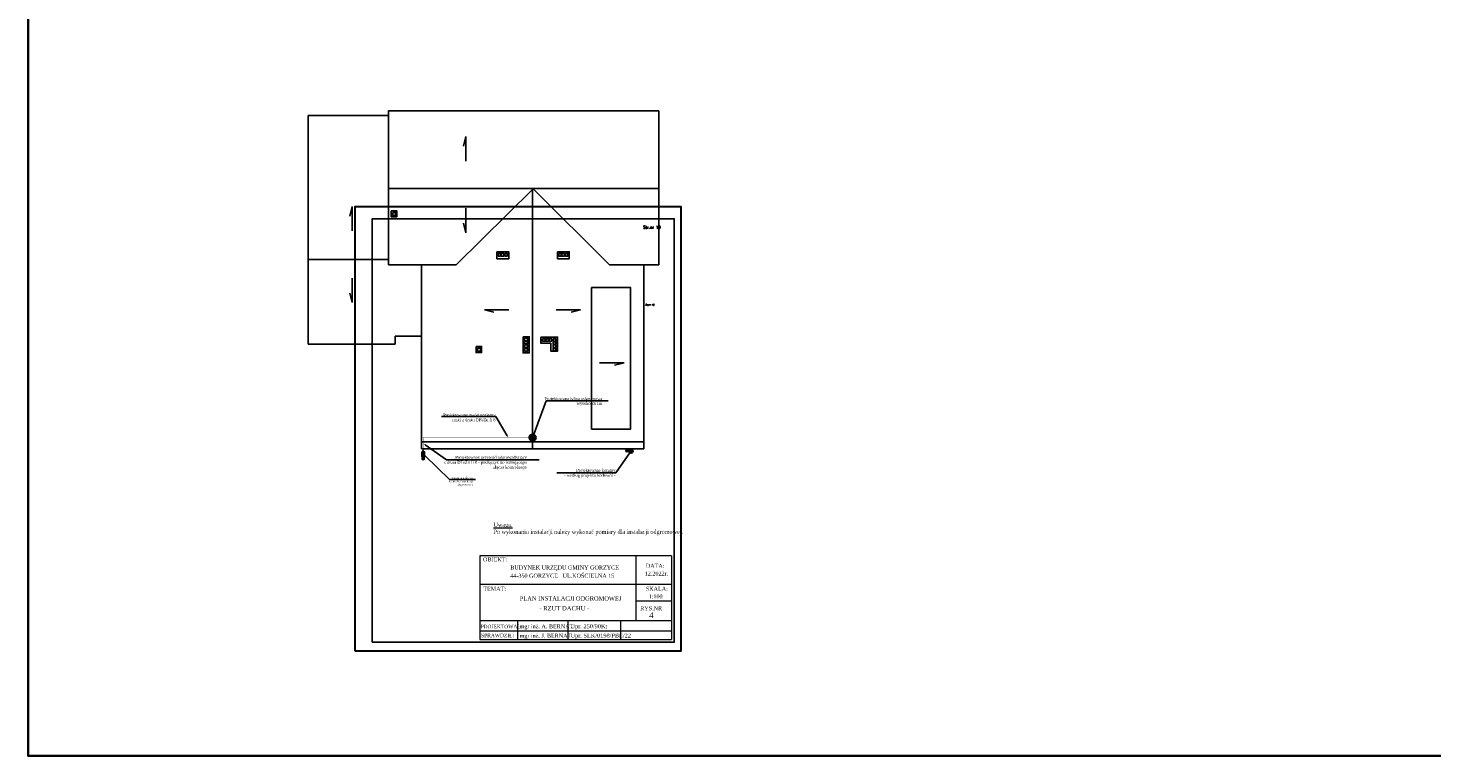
# Model space of a CAD drawing. Header units: millimetres. Extents: x 599892 to 1424040, y -105982 to -25022.
# Tile 1 of 25: x 599892 to 608587, y -34239 to -29730. Entities that reach past the tile are written whole.
import ezdxf
from ezdxf import colors
from ezdxf.entities.mleader import LeaderData, LeaderLine
from ezdxf.enums import TextEntityAlignment as Align
from ezdxf.math import Vec2, Vec3

# ---------------------------------------------------------------- set-up
doc = ezdxf.new("R2010")
doc.units = ezdxf.units.MM
doc.header["$MEASUREMENT"] = 0
doc.layers.get('0').update_dxf_attribs({"lineweight": 25})
doc.layers.add('!!Nie drukuj', color=5, linetype='Continuous', lineweight=30, plot=False)
for name, color, linetype, lineweight in [('ELEKTRYCZNA', 1, 'Continuous', 20), ('ODGROMOWA', 1, 'Continuous', 25), ('PU_URZADZENIA', 7, 'Continuous', 25), ('schemat', 7, 'Continuous', 20), ('TABELKA', 7, 'Continuous', 25), ('Ściany_Nr_pióra__21', 7, 'Continuous', 25), ('Ściany_Nr_pióra__4', 7, 'Continuous', 25)]:
    doc.layers.add(name, color=color, linetype=linetype, lineweight=lineweight)
doc.styles.add('ROMANC', font='romanc')
doc.styles.add('ROMANS_08', font='times.ttf', dxfattribs={"width": 0.8})
doc.styles.add('T_ROMAN', font='times.ttf', dxfattribs={"height": 3})
doc.styles.add('TABELKA', font='TIMES.TTF')

msp = doc.modelspace()

# ---------------------------------------------------------------- hatches: boundary and pattern name
at = {"layer": 'PU_URZADZENIA'}
msp.add_hatch(color=256, dxfattribs=at).paths.add_polyline_path([(603598.5, -32351.4), (603606.1, -32343.4, -0.205253), (603607.8, -32347.4, -0.659402)])

# ---------------------------------------------------------------- linework, layer by layer
at = {"layer": '!!Nie drukuj', "color": 5, "linetype": 'Continuous', "lineweight": 30}
msp.add_lwpolyline([(601916.5, -33588.1), (603936.5, -33588.1), (603936.5, -30838.1), (601916.5, -30838.1)], close=True, dxfattribs=at)
at = {"color": 0, "linetype": 'Continuous', "lineweight": 20}
for p, q in [((603877.2, -32998.5), (602690.2, -32998.5)), ((602690.2, -32998.5), (602690.2, -33518.1)), ((603657.2, -32998.5), (603657.2, -33401.2)), ((603877.2, -32998.5), (603877.2, -33518.1)), ((603877.2, -33177.9), (602690.2, -33177.9)), ((603877.2, -33280.6), (603657.2, -33280.6)), ((603877.2, -33401), (602690.2, -33401)), ((603758.5, -33401), (602690.2, -33401)), ((603876.8, -33465), (602690.2, -33465)), ((602922.9, -33401), (602922.9, -33518.1)), ((603235, -33401), (603235, -33518.1)), ((603562, -33401), (603562, -33518.1)), ((602690.2, -33518.1), (603877.2, -33518.1))]:
    msp.add_line(p, q, dxfattribs=at)
at = {"layer": 'ODGROMOWA', "linetype": 'Continuous', "lineweight": 30}
for p, q in [((602327.9, -32396), (602348.8, -32396)), ((602330.7, -32397.6), (602346.7, -32397.6)), ((602332.6, -32399.5), (602345.4, -32399.5)), ((602335.4, -32400.7), (602342.6, -32400.7)), ((602337.3, -32402.6), (602340.1, -32402.6)), ((602338.8, -32380.4), (602338.8, -32395.7)), ((602339.2, -32361.1), (602339.2, -32346.1))]:
    msp.add_line(p, q, dxfattribs=at)
at = {"layer": 'ODGROMOWA', "linetype": 'Continuous', "lineweight": 35}
msp.add_lwpolyline([(599892.2, -25022.1), (613562.7, -25022.1), (613562.7, -34238.8), (599892.2, -34238.8)], close=True, dxfattribs=at)
at = {"layer": 'ODGROMOWA'}
for points, const_width in [([(602339.2, -32342.1, 1), (602339.2, -32346.2, 1)], 4.1), ([(603012.6, -32268.3, 1), (603020, -32268.3, 1)], 7.38)]:
    msp.add_lwpolyline(points, format="xyb", close=True, dxfattribs=dict(at, const_width=const_width))
at = {"layer": 'ODGROMOWA', "linetype": 'Continuous', "const_width": 2}
msp.add_lwpolyline([(603017, -32266.8), (602338.4, -32266.8), (602338.4, -32344)], dxfattribs=at)
at = {"layer": 'ODGROMOWA', "linetype": 'Continuous'}
msp.add_lwpolyline([(602331.4, -32354.3), (602347.7, -32354.3), (602347.7, -32386.8), (602331.4, -32386.8)], close=True, dxfattribs=at)
at = {"layer": 'ODGROMOWA', "lineweight": 50}
msp.add_circle((603016.9, -32267), 15.6, dxfattribs=at)
at = {"layer": 'ODGROMOWA', "linetype": 'Continuous', "lineweight": 30}
for centre in [(602339.2, -32365.9), (602339.2, -32375.5)]:
    msp.add_circle(centre, 5.11, dxfattribs=at)
at = {"layer": 'PU_URZADZENIA'}
for p, q in [((603606.1, -32343.4), (603598.5, -32351.4)), ((603632.7, -32344.8), (603620.4, -32354.8))]:
    msp.add_line(p, q, dxfattribs=at)
for centre, radius in [((603602.3, -32347.4), 8), ((603602.3, -32347.4), 5.5), ((603626.2, -32349.5), 13), ((603626.2, -32349.5), 8)]:
    msp.add_circle(centre, radius, dxfattribs=at)
at = {"layer": 'TABELKA', "linetype": 'Continuous'}
msp.add_lwpolyline([(602024, -33534.4), (603894.3, -33534.4), (603894.3, -30911.7), (602024, -30911.7)], close=True, dxfattribs=at)
at = {"layer": 'Ściany_Nr_pióra__21', "linetype": 'Continuous'}
for p, q in [((602124, -31195.8), (602124, -30241.8)), ((602125.9, -30243.8), (603798.6, -30243.8)), ((603798.6, -30243.8), (603798.6, -31195.8)), ((602125.9, -30723.6), (603800.5, -30723.6)), ((603020.5, -30725.5), (602542.6, -31195.8)), ((603016.7, -32336.5), (603016.7, -30725.1)), ((603492.7, -31195.8), (603020.5, -30725.5)), ((602542.6, -31195.8), (602124, -31195.8)), ((602328.5, -31193.9), (602328.5, -32337.1)), ((603798.6, -31195.8), (603492.7, -31195.8)), ((603706.8, -32337.1), (603706.8, -31199.6)), ((603706.8, -31199.6), (603706.8, -32337.1)), ((602328.5, -32293.2), (603706.8, -32293.2)), ((602328.5, -32337.1), (603706.8, -32337.1))]:
    msp.add_line(p, q, dxfattribs=at)
at = {"layer": 'Ściany_Nr_pióra__21', "linetype": 'Continuous', "flags": 128}
for points in [[(602141.9, -30862.1), (602175.4, -30862.1), (602175.4, -30900.3), (602141.9, -30900.3)], [(602150.6, -30871.9), (602168.1, -30871.9), (602168.1, -30890.6), (602150.6, -30890.6)], [(602795.9, -31116), (602869.1, -31116), (602869.1, -31158.6), (602795.9, -31158.6)], [(602803.8, -31126.1), (602819.1, -31126.1), (602819.1, -31142.4), (602803.8, -31142.4)], [(602823, -31126.1), (602838.3, -31126.1), (602838.3, -31142.4), (602823, -31142.4)], [(602844.6, -31126.1), (602859.9, -31126.1), (602859.9, -31142.4), (602844.6, -31142.4)], [(603171.3, -31116), (603244.5, -31116), (603244.5, -31158.6), (603171.3, -31158.6)], [(603179.2, -31126.1), (603194.5, -31126.1), (603194.5, -31142.4), (603179.2, -31142.4)], [(603198.3, -31126.1), (603213.7, -31126.1), (603213.7, -31142.4), (603198.3, -31142.4)], [(603219.9, -31126.1), (603235.3, -31126.1), (603235.3, -31142.4), (603219.9, -31142.4)], [(602957.7, -31641.9), (602996.5, -31641.9), (602996.5, -31742.6), (602957.7, -31742.6)], [(602667.3, -31702.5), (602700.8, -31702.5), (602700.8, -31740.7), (602667.3, -31740.7)], [(602676, -31712.3), (602693.5, -31712.3), (602693.5, -31731), (602676, -31731)], [(602967, -31651.9), (602986, -31651.9), (602986, -31667.3), (602967, -31667.3)], [(602967, -31671.1), (602986, -31671.1), (602986, -31686.6), (602967, -31686.6)], [(602967, -31693), (602986, -31693), (602986, -31708.5), (602967, -31708.5)], [(602967, -31715.2), (602986, -31715.2), (602986, -31730.6), (602967, -31730.6)], [(603077.9, -31654.5), (603094.2, -31654.5), (603094.2, -31669.4), (603077.9, -31669.4)], [(603098.9, -31654.5), (603115.2, -31654.5), (603115.2, -31669.4), (603098.9, -31669.4)], [(603119, -31654.5), (603135.3, -31654.5), (603135.3, -31669.4), (603119, -31669.4)], [(603143.8, -31654.5), (603160.1, -31654.5), (603160.1, -31669.4), (603143.8, -31669.4)], [(603143.8, -31673.2), (603160.1, -31673.2), (603160.1, -31688), (603143.8, -31688)], [(603143.8, -31693), (603160.1, -31693), (603160.1, -31707.9), (603143.8, -31707.9)], [(603143.8, -31712.5), (603160.1, -31712.5), (603160.1, -31727.4), (603143.8, -31727.4)]]:
    msp.add_lwpolyline(points, close=True, dxfattribs=at)
msp.add_lwpolyline([(603068.8, -31644.6), (603171.8, -31644.6), (603171.8, -31730.6), (603129.8, -31730.6), (603129.8, -31682.5), (603068.8, -31682.5), (603068.8, -31644.6)], dxfattribs=at)
at = {"layer": 'Ściany_Nr_pióra__4', "linetype": 'Continuous'}
for p, q in [((602123.9, -30271.6), (601627.8, -30271.6)), ((601627.8, -30271.6), (601627.8, -31688.9)), ((602603.6, -30402.8), (602589.6, -30461.8)), ((602603.6, -30554.5), (602603.6, -30402.8)), ((601898.7, -30835.3), (601884.6, -30894.3)), ((601898.7, -30987), (601898.7, -30835.3)), ((602603.6, -30846.6), (602603.6, -30998.2)), ((602603.6, -30998.2), (602589.6, -30939.2)), ((602126.2, -31163.9), (601629.1, -31163.9)), ((601898.7, -31279.1), (601898.7, -31430.7)), ((601898.7, -31430.7), (601884.6, -31371.8)), ((602870.4, -31475.7), (602718.8, -31475.7)), ((602718.8, -31475.7), (602777.7, -31489.7)), ((603162.5, -31475.7), (603314.2, -31475.7)), ((603314.2, -31475.7), (603255.2, -31489.7)), ((602164.9, -31688.9), (602164.9, -31638)), ((602164.9, -31638), (602328.2, -31638)), ((601627.8, -31688.9), (602164.9, -31688.9)), ((603432.1, -31804.3), (603583.8, -31804.3)), ((603583.8, -31804.3), (603524.8, -31818.3))]:
    msp.add_line(p, q, dxfattribs=at)
msp.add_lwpolyline([(603382.8, -31337.8), (603624.3, -31337.8), (603624.3, -32213.7), (603382.8, -32213.7)], close=True, dxfattribs=at)

# ---------------------------------------------------------------- texts
at = {"color": 0, "lineweight": 20, "style": 'TABELKA'}
for s, height, width, p in [('OBIEKT:', 25, 0.9, (602709.9, -33008.8)), ('44-350 GORZYCE   UL.KOŚCIELNA 15', 25, 0.9, (602878.8, -33110)), ('BUDYNEK URZĘDU GMINY GORZYCE', 25, 0.9, (602878.8, -33059.2)), ('12.2022r.', 25, 0.9, (603711.6, -33096.8)), ('DATA:', 25, 0.9, (603718.2, -33048.6)), ('TEMAT:', 25, 0.9, (602711.7, -33190.4)), ('SKALA:', 25, 0.9, (603718.2, -33190.4)), ('PLAN INSTALACJI ODGROMOWEJ', 27, 0.8, (602937.6, -33249.8)), ('1:100', 25, 0.9, (603736.1, -33238.6)), ('- RZUT DACHU - ', 27, 0.9, (603058.6, -33310.4)), ('RYS.NR', 25, 0.9, (603683.6, -33311.7)), ('PROJEKTOWAŁ:', 22.5, 0.9, (602695.8, -33426.3)), ('mgr inż. A. BERNAT', 25, 0.9, (602936.6, -33423.7)), ('Upr. 250/90Kt', 25, 0.85, (603252, -33422.7)), ('SPRAWDZIŁ:', 22.5, 0.9, (602698, -33481)), ('mgr inż. J. BERNAT', 25, 0.9, (602936.6, -33481.7)), ('Upr. SLK/0198/PBE/22', 25, 0.85, (603252, -33480.7))]:
    msp.add_text(s, height=height, dxfattribs=dict(at, width=width)).set_placement(p, align=Align.TOP_LEFT)
msp.add_text('4', height=35, dxfattribs=at).set_placement((603739.4, -33350), align=Align.TOP_LEFT)
at = {"layer": 'ELEKTRYCZNA', "insert": (602774.9, -32793.8), "char_height": 25.99, "attachment_point": 1, "style": 'ROMANS_08'}
msp.add_mtext('{\\LUwaga.}\\PPo wykonaniu instalacji należy wykonać pomiary dla instalacji odgromowej.', dxfattribs=at)
at = {"layer": 'schemat', "color": 7, "linetype": 'Continuous', "style": 'ROMANC'}
for height, p in [(17.67, (603702.2, -30972.9)), (8.84, (603717.2, -31448.7))]:
    msp.add_text('Str.nr 10', height=height, dxfattribs=at).set_placement(p)

# ---------------------------------------------------------------- leaders
at = {"layer": 'ODGROMOWA', "linetype": 'Continuous', "lineweight": 25, "ltscale": 0.3}
ml = msp.add_multileader_mtext('Standard', dxfattribs=at)
ml.set_content('Projektowana iglica odgromowa \\Pwysokości 1m', color=256, style='T_ROMAN')
ml.set_leader_properties()
ml.build(insert=Vec2(0, 0))
ml.multileader.update_dxf_attribs({"text_left_attachment_type": 6, "text_right_attachment_type": 6, "dogleg_length": 0, "arrow_head_size": 14.5})
ctx = ml.context
ctx.base_point, ctx.char_height, ctx.arrow_head_size, ctx.landing_gap_size, ctx.plane_origin = Vec3(603101, -32039.7), 18.082, 14.5, 1.92, Vec3(600818.3, -30440.5)
ctx.left_attachment, ctx.right_attachment, ctx.text_align_type = 6, 6, 2
notes = []
notes.append((ctx, [(0, (1, 1, 0), (603101, -32039.7), (1, 0), 0, [(0, [(603015.5, -32271.2)], 256, [])])]))
ctx.mtext.insert, ctx.mtext.alignment, ctx.mtext.flow_direction = Vec3(603449.5, -32015.9), 3, 5
ml = msp.add_multileader_mtext('Standard', dxfattribs=at)
ml.set_content('Projektowany zwód poziomy\\Pniski z drutu DFeZn fi 8', color=256, style='T_ROMAN')
ml.set_leader_properties()
ml.build(insert=Vec2(0, 0))
ml.multileader.update_dxf_attribs({"text_left_attachment_type": 6, "text_right_attachment_type": 6, "dogleg_length": 0, "arrow_head_size": 14.5})
ctx = ml.context
ctx.base_point, ctx.char_height, ctx.arrow_head_size, ctx.landing_gap_size, ctx.plane_origin = Vec3(602473.3, -32136.1), 18.082, 14.5, 1.92, Vec3(600156.4, -30536.9)
ctx.left_attachment, ctx.right_attachment, ctx.text_align_type = 6, 6, 2
notes.append((ctx, [(0, (1, 1, 0), (602789.5, -32136.1), (-1, 0), 0, [(0, [(602867.8, -32268.3)], 256, [])])]))
ctx.mtext.insert, ctx.mtext.alignment, ctx.mtext.flow_direction = Vec3(602787.6, -32117.6), 3, 5
ml = msp.add_multileader_mtext('Standard', dxfattribs=at)
ml.set_content('Projektowany przewód odprowadzający \\Pz drutu DFeZn fi 8 - podłączyć do istniejącego\\Pzłącza kontrolnego', color=256, style='T_ROMAN')
ml.set_leader_properties()
ml.build(insert=Vec2(0, 0))
ml.multileader.update_dxf_attribs({"text_left_attachment_type": 6, "text_right_attachment_type": 6, "dogleg_length": 0, "arrow_head_size": 14.5})
ctx = ml.context
ctx.base_point, ctx.char_height, ctx.arrow_head_size, ctx.landing_gap_size, ctx.plane_origin = Vec3(602482.8, -32404.2), 18.082, 14.5, 1.92, Vec3(600129.7, -30780.4)
ctx.left_attachment, ctx.right_attachment, ctx.text_align_type = 6, 6, 2
notes.append((ctx, [(0, (1, 1, 0), (602482.8, -32404.2), (1, 0), 0, [(0, [(602339.9, -32303.9)], 256, [])])]))
ctx.mtext.insert, ctx.mtext.alignment, ctx.mtext.flow_direction = Vec3(602981.5, -32380.3), 3, 5
ml = msp.add_multileader_mtext('Standard', dxfattribs=at)
ml.set_content('Istniejące złącze\\Pkontrolne instalacji\\Podgromowej', color=256, style='T_ROMAN')
ml.set_leader_properties()
ml.build(insert=Vec2(0, 0))
ml.multileader.update_dxf_attribs({"text_left_attachment_type": 6, "text_right_attachment_type": 6, "dogleg_length": 0, "arrow_head_size": 10.1})
ctx = ml.context
ctx.base_point, ctx.char_height, ctx.arrow_head_size, ctx.landing_gap_size, ctx.plane_origin = Vec3(602502.2, -32527.3), 12.657, 10.1, 1.34, Vec3(600877.1, -31413.1)
ctx.left_attachment, ctx.right_attachment, ctx.text_align_type = 6, 6, 2
notes.append((ctx, [(0, (1, 1, 0), (602502.2, -32527.3), (1, 0), 0, [(0, [(602341.4, -32369.9)], 256, [])])]))
ctx.mtext.insert, ctx.mtext.alignment, ctx.mtext.flow_direction = Vec3(602646.7, -32510.6), 3, 5
at = {"layer": 'ODGROMOWA', "color": 7, "linetype": 'Continuous', "lineweight": 25, "ltscale": 0.3}
ml = msp.add_multileader_mtext('Standard', dxfattribs=at)
ml.set_content('Projektowane kominy\\P- według projektu kotłowni -', color=7, style='T_ROMAN')
ml.set_leader_properties()
ml.build(insert=Vec2(0, 0))
ml.multileader.update_dxf_attribs({"text_left_attachment_type": 6, "text_right_attachment_type": 6, "dogleg_length": 0, "arrow_head_size": 14.5})
ctx = ml.context
ctx.base_point, ctx.char_height, ctx.arrow_head_size, ctx.landing_gap_size, ctx.plane_origin = Vec3(603223.4, -32485), 18.082, 14.5, 1.92, Vec3(601087.5, -30876.6)
ctx.left_attachment, ctx.right_attachment, ctx.text_align_type = 6, 6, 2
notes.append((ctx, [(0, (1, 1, 0), (603532.1, -32485), (-1, 0), 0, [(1, [(603600.7, -32348.4), (603623, -32354.9)], 256, [])])]))
ctx.mtext.insert, ctx.mtext.alignment, ctx.mtext.flow_direction = Vec3(603530.2, -32461.1), 3, 5
for ctx, leaders in notes:
    for number, flags, end, landing, length, lines in leaders:
        leader = LeaderData()
        leader.index, (leader.has_last_leader_line, leader.has_dogleg_vector, leader.attachment_direction) = number, flags
        leader.last_leader_point, leader.dogleg_vector, leader.dogleg_length = Vec3(end), Vec3(landing), length
        for number, points, colour, breaks in lines:
            line = LeaderLine()
            line.index, line.vertices, line.color, line.breaks = number, Vec3.list(points), colors.encode_raw_color(colour), breaks
            leader.lines.append(line)
        ctx.leaders.append(leader)

doc.saveas('drawing.dxf')
